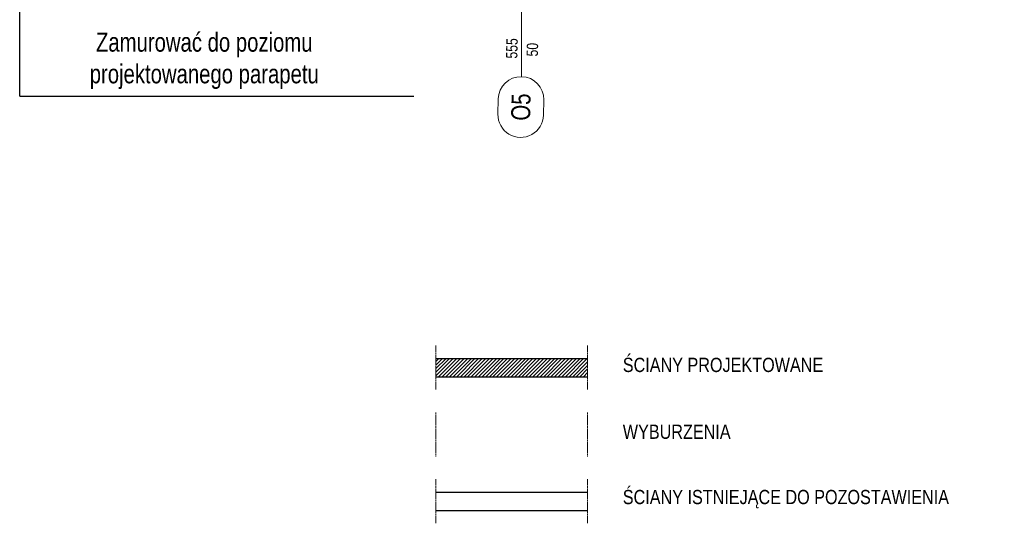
# Model space of a CAD drawing. Header units: millimetres. Extents: x -523 to 1404227, y -783705 to 1038705.
# Tile 39 of 256: x 354373 to 360860, y -3307 to 9. Entities that reach past the tile are written whole.
import ezdxf
from ezdxf.enums import TextEntityAlignment as Align

# ---------------------------------------------------------------- set-up
doc = ezdxf.new("R2010")
doc.units = ezdxf.units.MM
doc.linetypes.add('ACAD_ISO02W100', pattern=[15, 12, -3])
for name, color, linetype, lineweight in [('BA_sym', 7, 'Continuous', 18), ('BA_txc', 1, 'Continuous', 18), ('BA_txs', 2, 'Continuous', 18), ('Cienka', 7, 'Continuous', 18), ('Niewidoczne', 160, 'ACAD_ISO02W100', 18), ('PG_WIDOKOWE_CIENKIE', 7, 'Continuous', 18), ('Wymiarowa zewnętrzna', 50, 'Continuous', 18)]:
    doc.layers.add(name, color=color, linetype=linetype, lineweight=lineweight)
doc.styles.add('BIKTS', font='bikromsw.shx', dxfattribs={"width": 0.85})
doc.styles.add('BIKWYM', font='BIKROMSW.SHX', dxfattribs={"width": 0.8})

# ---------------------------------------------------------------- blocks, each defined once
blk = doc.blocks.new('symdrz')
blk.add_lwpolyline([(-10, -30, -1), (-10, 30), (10, 30, -1), (10, -30)], format="xyb", close=True)
at = {"style": 'BIKTS', "width": 0.8}
blk.add_attdef('SZERDRZ', text='', height=25, dxfattribs=at).set_placement((77.1, 8.8), align=Align.CENTER)
blk.add_attdef('SYMDRZ', text='', height=25, dxfattribs=at).set_placement((0, 0), align=Align.MIDDLE)
blk.add_attdef('WYSDRZ', text='', height=25, dxfattribs=at).set_placement((77.1, -9.5), align=Align.TOP_CENTER)

msp = doc.modelspace()

# ---------------------------------------------------------------- hatches: boundary and pattern name
at = {"layer": 'PG_WIDOKOWE_CIENKIE', "lineweight": 18}
h = msp.add_hatch(dxfattribs=at)
h.set_pattern_fill('LINE', scale=135, angle=45)
h.set_pattern_definition([(45, (484092.668, 158028.11), (-11.932427, 11.932427), [])])
h.paths.add_polyline_path([(358115.17, -2221.89), (357115.17, -2221.89), (357115.17, -2341.89), (358115.17, -2341.89)])

# ---------------------------------------------------------------- linework, layer by layer
for q in [(354373.13, 2205.48), (356968.83, -494.16)]:
    msp.add_line((354373.13, -494.16), q)
at = {"lineweight": 20}
msp.add_line((357679.33, -366.15), (357679.33, 644.34), dxfattribs=at)
at = {"layer": 'Niewidoczne', "color": 251}
for p, q in [((357115.17, -2136.89), (357115.17, -2426.89)), ((358115.17, -2136.89), (358115.17, -2426.89)), ((357115.17, -2576.89), (357115.17, -2866.89)), ((358115.17, -2576.89), (358115.17, -2866.89)), ((357115.17, -3016.89), (357115.17, -3306.89)), ((358115.17, -3016.89), (358115.17, -3306.89))]:
    msp.add_line(p, q, dxfattribs=at)
at = {"layer": 'Wymiarowa zewnętrzna', "color": 18, "lineweight": 30}
for p, q in [((357115.17, -2221.89), (358115.17, -2221.89)), ((357115.17, -2341.89), (358115.17, -2341.89)), ((357115.17, -3101.89), (358115.17, -3101.89)), ((357115.17, -3221.89), (358115.17, -3221.89))]:
    msp.add_line(p, q, dxfattribs=at)

# ---------------------------------------------------------------- block references
at = {"layer": 'BA_sym', "color": 18}
ref = msp.add_blockref('symdrz', (357675.13, -566.1), dxfattribs=dict(at, xscale=5.000000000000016, yscale=5.000000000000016, zscale=5.000000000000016, rotation=268.7952046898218))
ref.add_attrib('Symdrz', 'O5', dxfattribs={"height": 125, "rotation": 88.795205, "style": 'BIKTS', "width": 0.8}).set_placement((357675.13, -566.1), align=Align.MIDDLE_CENTER)
ref.add_attrib('Szerdrz', '50', dxfattribs={"layer": 'BA_txc', "height": 75, "rotation": 88.795205, "style": 'BIKTS', "width": 0.8}).set_placement((357750.59, -188.34), align=Align.MIDDLE_CENTER)
ref.add_attrib('Wysdrz', '555', dxfattribs={"layer": 'BA_txc', "height": 75, "rotation": 88.795205, "style": 'BIKTS', "width": 0.8}).set_placement((357615.74, -179.84), align=Align.MIDDLE_CENTER)

# ---------------------------------------------------------------- texts
at = {"layer": 'BA_txs', "color": 7, "char_height": 93.75, "width": 7937.5264, "attachment_point": 1, "style": 'BIKTS'}
for s, insert in [('ŚCIANY PROJEKTOWANE', (358346.61, -2217.07)), ('WYBURZENIA', (358346.61, -2657.07)), ('ŚCIANY ISTNIEJĄCE DO POZOSTAWIENIA', (358346.61, -3087.07))]:
    msp.add_mtext(s, dxfattribs=dict(at, insert=insert))
at = {"layer": 'Cienka', "color": 7, "lineweight": 0, "insert": (355589.13, -262.16), "char_height": 125, "attachment_point": 5, "style": 'BIKWYM'}
msp.add_mtext('\\A1;Zamurować do poziomu\\Pprojektowanego parapetu', dxfattribs=at)

doc.saveas('drawing.dxf')
